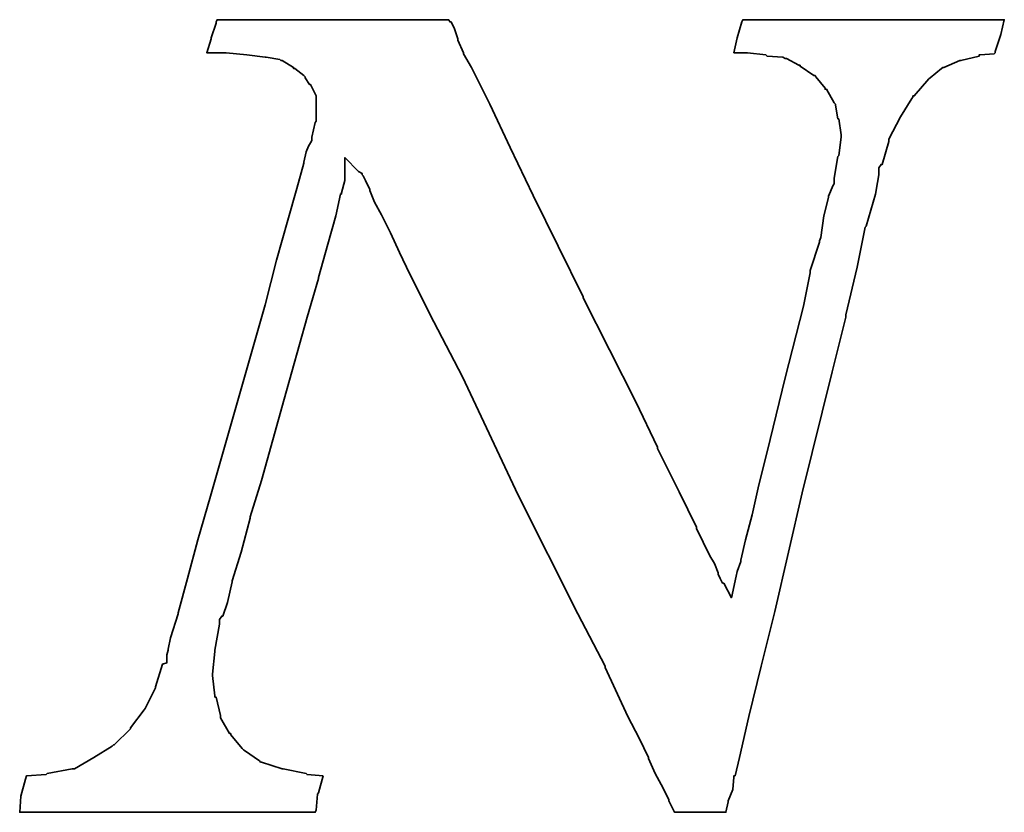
# Model space of a CAD drawing. Header units: millimetres. Extents: x -115 to 753, y -125 to 121.
# Tile 43 of 96: x 267.83 to 272.04, y 5.34 to 8.73. Entities that reach past the tile are written whole.
import ezdxf

# ---------------------------------------------------------------- set-up
doc = ezdxf.new("R2010")
doc.units = ezdxf.units.MM
doc.layers.add('DIM', color=4, linetype='Continuous')
doc.layers.add('layer 1', color=7, linetype='Continuous')

# ---------------------------------------------------------------- blocks, each defined once
blk = doc.blocks.new('TBI MOTION logo(完整正式版)')
at = {"layer": 'layer 1', "color": 22, "lineweight": 35}
blk.add_open_spline([(58.92625, -7.91875), (58.92625, -7.91875), (58.58625, -7.89375), (58.58625, -7.89375), (58.58625, -7.89375), (58.58625, -7.89375), (58.56625, -7.87125), (58.56625, -7.87125), (58.56625, -7.87125), (58.56625, -7.87125), (58.08375, -7.77375), (58.08375, -7.77375), (58.08375, -7.77375), (58.08375, -7.77375), (58.06125, -7.77375), (58.06125, -7.77375), (58.06125, -7.77375), (58.06125, -7.77375), (57.62625, -7.63125), (57.62625, -7.63125), (57.62625, -7.63125), (57.62625, -7.63125), (57.60625, -7.63125), (57.60625, -7.63125), (57.60625, -7.63125), (57.60625, -7.63125), (57.58125, -7.60625), (57.58125, -7.60625), (57.58125, -7.60625), (57.58125, -7.60625), (57.26625, -7.38875), (57.26625, -7.38875), (57.26625, -7.38875), (57.26625, -7.38875), (57.24625, -7.36875), (57.24625, -7.36875), (57.24625, -7.36875), (57.24625, -7.36875), (57.22125, -7.34375), (57.22125, -7.34375), (57.22125, -7.34375), (57.22125, -7.34375), (56.98125, -7.05375), (56.98125, -7.05375), (56.98125, -7.05375), (56.98125, -7.05375), (56.98125, -7.02875), (56.98125, -7.02875), (56.98125, -7.02875), (56.98125, -7.02875), (56.95625, -7.02875), (56.95625, -7.02875), (56.95625, -7.02875), (56.95625, -7.02875), (56.76625, -6.69625), (56.76625, -6.69625), (56.76625, -6.69625), (56.76625, -6.69625), (56.76625, -6.67125), (56.76625, -6.67125), (56.76625, -6.67125), (56.76625, -6.67125), (56.76625, -6.64875), (56.76625, -6.64875), (56.76625, -6.64875), (56.76625, -6.64875), (56.67125, -6.26375), (56.67125, -6.26375), (56.67125, -6.26375), (56.67125, -6.26375), (56.64625, -6.26375), (56.64625, -6.26375), (56.64625, -6.26375), (56.64625, -6.26375), (56.64625, -6.23875), (56.64625, -6.23875), (56.64625, -6.23875), (56.64625, -6.23875), (56.59625, -5.80875), (56.59625, -5.80875), (56.59625, -5.80875), (56.59625, -5.80875), (56.59625, -5.78375), (56.59625, -5.78375), (56.59625, -5.78375), (56.59625, -5.78375), (56.64625, -5.30375), (56.64625, -5.30375), (56.64625, -5.30375), (56.64625, -5.30375), (56.64625, -5.27875), (56.64625, -5.27875), (56.64625, -5.27875), (56.64625, -5.27875), (56.74125, -4.72875), (56.74125, -4.72875), (56.74125, -4.72875), (56.74125, -4.72875), (56.74125, -4.67875), (56.74125, -4.67875), (56.74125, -4.67875), (56.74125, -4.67875), (56.74125, -4.63375), (56.74125, -4.63375), (56.74125, -4.63375), (56.74125, -4.63375), (56.79125, -4.55875), (56.79125, -4.55875), (56.79125, -4.55875), (56.79125, -4.55875), (56.81125, -4.55875), (56.81125, -4.55875), (56.81125, -4.55875), (56.81125, -4.55875), (56.91125, -4.27375), (56.91125, -4.27375), (56.91125, -4.27375), (56.91125, -4.27375), (57.00625, -3.83874), (57.00625, -3.83874), (57.00625, -3.83874), (57.00625, -3.83874), (57.00625, -3.81374), (57.00625, -3.81374), (57.00625, -3.81374), (57.00625, -3.81374), (57.19875, -3.21374), (57.19875, -3.21374), (57.19875, -3.21374), (57.19875, -3.21374), (57.38625, -2.49625), (57.38625, -2.49625), (57.38625, -2.49625), (57.38625, -2.49625), (57.38625, -2.47374), (57.38625, -2.47374), (57.38625, -2.47374), (57.38625, -2.47374), (57.62625, -1.70375), (57.62625, -1.70375), (57.62625, -1.70375), (57.62625, -1.70375), (58.10625, 0.00125), (58.10625, 0.00125), (58.10625, 0.00125), (58.10625, 0.00125), (58.58625, 1.72625), (58.58625, 1.72625), (58.58625, 1.72625), (58.58625, 1.72625), (58.82625, 2.54125), (58.82625, 2.54125), (58.82625, 2.54125), (58.82625, 2.54125), (58.82625, 2.56374), (58.82625, 2.56374), (58.82625, 2.56374), (58.82625, 2.56374), (59.02125, 3.26125), (59.02125, 3.26125), (59.02125, 3.26125), (59.02125, 3.26125), (59.18625, 3.86125), (59.18625, 3.86125), (59.18625, 3.86125), (59.18625, 3.86125), (59.28625, 4.31875), (59.28625, 4.31875), (59.28625, 4.31875), (59.28625, 4.31875), (59.30625, 4.31875), (59.30625, 4.31875), (59.30625, 4.31875), (59.30625, 4.31875), (59.30625, 4.34125), (59.30625, 4.34125), (59.30625, 4.34125), (59.30625, 4.34125), (59.38125, 4.60625), (59.38125, 4.60625), (59.38125, 4.60625), (59.38125, 4.60625), (59.38125, 4.65125), (59.38125, 4.65125), (59.38125, 4.65125), (59.38125, 4.65125), (59.38125, 5.08625), (59.38125, 5.08625), (59.38125, 5.08625), (59.38125, 5.08625), (59.66625, 4.79624), (59.66625, 4.79624), (59.66625, 4.79624), (59.66625, 4.79624), (59.74125, 4.75124), (59.74125, 4.75124), (59.74125, 4.75124), (59.74125, 4.75124), (59.74125, 4.72624), (59.74125, 4.72624), (59.74125, 4.72624), (59.74125, 4.72624), (59.76125, 4.70124), (59.76125, 4.70124), (59.76125, 4.70124), (59.76125, 4.70124), (59.81125, 4.60625), (59.81125, 4.60625), (59.81125, 4.60625), (59.81125, 4.60625), (59.90625, 4.41125), (59.90625, 4.41125), (59.90625, 4.41125), (59.90625, 4.41125), (59.90625, 4.39125), (59.90625, 4.39125), (59.90625, 4.39125), (59.90625, 4.39125), (60.00375, 4.15124), (60.00375, 4.15124), (60.00375, 4.15124), (60.00375, 4.15124), (60.14625, 3.88374), (60.14625, 3.88374), (60.14625, 3.88374), (60.14625, 3.88374), (60.34125, 3.50124), (60.34125, 3.50124), (60.34125, 3.50124), (60.34125, 3.50124), (60.53125, 3.09125), (60.53125, 3.09125), (60.53125, 3.09125), (60.53125, 3.09125), (60.74625, 2.63625), (60.74625, 2.63625), (60.74625, 2.63625), (60.74625, 2.63625), (61.25125, 1.63124), (61.25125, 1.63124), (61.25125, 1.63124), (61.25125, 1.63124), (61.85125, 0.47625), (61.85125, 0.47625), (61.85125, 0.47625), (61.85125, 0.47625), (63.02625, -2.01874), (63.02625, -2.01874), (63.02625, -2.01874), (63.02625, -2.01874), (64.27625, -4.51374), (64.27625, -4.51374), (64.27625, -4.51374), (64.27625, -4.51374), (64.85125, -5.61375), (64.85125, -5.61375), (64.85125, -5.61375), (64.85125, -5.61375), (64.85125, -5.64125), (64.85125, -5.64125), (64.85125, -5.64125), (64.85125, -5.64125), (65.32875, -6.67125), (65.32875, -6.67125), (65.32875, -6.67125), (65.32875, -6.67125), (65.57125, -7.12875), (65.57125, -7.12875), (65.57125, -7.12875), (65.57125, -7.12875), (65.76125, -7.53625), (65.76125, -7.53625), (65.76125, -7.53625), (65.76125, -7.53625), (65.76125, -7.55625), (65.76125, -7.55625), (65.76125, -7.55625), (65.76125, -7.55625), (65.90375, -7.87125), (65.90375, -7.87125), (65.90375, -7.87125), (65.90375, -7.87125), (66.07125, -8.18125), (66.07125, -8.18125), (66.07125, -8.18125), (66.07125, -8.18125), (66.19125, -8.42375), (66.19125, -8.42375), (66.19125, -8.42375), (66.19125, -8.42375), (66.19125, -8.44375), (66.19125, -8.44375), (66.19125, -8.44375), (66.19125, -8.44375), (66.29125, -8.63875), (66.29125, -8.63875), (66.29125, -8.63875), (66.29125, -8.63875), (66.31125, -8.68625), (66.31125, -8.68625), (66.31125, -8.68625), (66.31125, -8.68625), (66.38375, -8.68625), (66.38375, -8.68625), (66.38375, -8.68625), (66.38375, -8.68625), (66.84125, -8.68625), (66.84125, -8.68625), (66.84125, -8.68625), (66.84125, -8.68625), (67.29625, -8.68625), (67.29625, -8.68625), (67.29625, -8.68625), (67.29625, -8.68625), (67.36625, -8.68625), (67.36625, -8.68625), (67.36625, -8.68625), (67.36625, -8.68625), (67.39125, -8.68625), (67.39125, -8.68625), (67.39125, -8.68625), (67.39125, -8.68625), (67.44125, -8.46875), (67.44125, -8.46875), (67.44125, -8.46875), (67.44125, -8.46875), (67.44125, -8.44375), (67.44125, -8.44375), (67.44125, -8.44375), (67.44125, -8.44375), (67.53625, -8.20375), (67.53625, -8.20375), (67.53625, -8.20375), (67.53625, -8.20375), (67.56125, -7.94375), (67.56125, -7.94375), (67.56125, -7.94375), (67.56125, -7.94375), (67.56125, -7.91875), (67.56125, -7.91875), (67.56125, -7.91875), (67.56125, -7.91875), (67.58625, -7.91875), (67.58625, -7.91875), (67.58625, -7.91875), (67.58625, -7.91875), (67.68125, -7.53625), (67.68125, -7.53625), (67.68125, -7.53625), (67.68125, -7.53625), (67.87375, -6.67125), (67.87375, -6.67125), (67.87375, -6.67125), (67.87375, -6.67125), (68.13625, -5.61375), (68.13625, -5.61375), (68.13625, -5.61375), (68.13625, -5.61375), (68.42375, -4.46374), (68.42375, -4.46374), (68.42375, -4.46374), (68.42375, -4.46374), (68.99875, -1.96874), (68.99875, -1.96874), (68.99875, -1.96874), (68.99875, -1.96874), (69.62625, 0.57625), (69.62625, 0.57625), (69.62625, 0.57625), (69.62625, 0.57625), (69.91125, 1.72625), (69.91125, 1.72625), (69.91125, 1.72625), (69.91125, 1.72625), (69.91125, 1.77625), (69.91125, 1.77625), (69.91125, 1.77625), (69.91125, 1.77625), (70.15125, 2.78124), (70.15125, 2.78124), (70.15125, 2.78124), (70.15125, 2.78124), (70.32125, 3.62125), (70.32125, 3.62125), (70.32125, 3.62125), (70.32125, 3.62125), (70.34125, 3.64625), (70.34125, 3.64625), (70.34125, 3.64625), (70.34125, 3.64625), (70.44125, 3.98125), (70.44125, 3.98125), (70.44125, 3.98125), (70.44125, 3.98125), (70.53625, 4.31875), (70.53625, 4.31875), (70.53625, 4.31875), (70.53625, 4.31875), (70.58125, 4.55875), (70.58125, 4.55875), (70.58125, 4.55875), (70.58125, 4.55875), (70.60625, 4.72624), (70.60625, 4.72624), (70.60625, 4.72624), (70.60625, 4.72624), (70.60625, 4.79624), (70.60625, 4.79624), (70.60625, 4.79624), (70.60625, 4.79624), (70.60625, 4.87125), (70.60625, 4.87125), (70.60625, 4.87125), (70.60625, 4.87125), (70.65625, 4.94125), (70.65625, 4.94125), (70.65625, 4.94125), (70.65625, 4.94125), (70.68125, 4.94125), (70.68125, 4.94125), (70.68125, 4.94125), (70.68125, 4.94125), (70.82125, 5.42125), (70.82125, 5.42125), (70.82125, 5.42125), (70.82125, 5.42125), (70.82125, 5.44625), (70.82125, 5.44625), (70.82125, 5.44625), (70.82125, 5.44625), (70.82125, 5.47125), (70.82125, 5.47125), (70.82125, 5.47125), (70.82125, 5.47125), (71.06125, 5.94625), (71.06125, 5.94625), (71.06125, 5.94625), (71.06125, 5.94625), (71.30125, 6.33124), (71.30125, 6.33124), (71.30125, 6.33124), (71.30125, 6.33124), (71.32625, 6.35625), (71.32625, 6.35625), (71.32625, 6.35625), (71.32625, 6.35625), (71.32625, 6.38124), (71.32625, 6.38124), (71.32625, 6.38124), (71.32625, 6.38124), (71.35125, 6.38124), (71.35125, 6.38124), (71.35125, 6.38124), (71.35125, 6.38124), (71.66125, 6.74125), (71.66125, 6.74125), (71.66125, 6.74125), (71.66125, 6.74125), (71.68625, 6.76625), (71.68625, 6.76625), (71.68625, 6.76625), (71.68625, 6.76625), (71.92625, 6.95624), (71.92625, 6.95624), (71.92625, 6.95624), (71.92625, 6.95624), (71.95125, 6.98125), (71.95125, 6.98125), (71.95125, 6.98125), (71.95125, 6.98125), (71.97625, 6.98125), (71.97625, 6.98125), (71.97625, 6.98125), (71.97625, 6.98125), (72.31125, 7.12624), (72.31125, 7.12624), (72.31125, 7.12624), (72.31125, 7.12624), (72.33375, 7.12624), (72.33375, 7.12624), (72.33375, 7.12624), (72.33375, 7.12624), (72.71625, 7.21875), (72.71625, 7.21875), (72.71625, 7.21875), (72.71625, 7.21875), (72.71625, 7.24624), (72.71625, 7.24624), (72.71625, 7.24624), (72.71625, 7.24624), (72.74125, 7.24624), (72.74125, 7.24624), (72.74125, 7.24624), (72.74125, 7.24624), (73.03124, 7.26624), (73.03124, 7.26624), (73.03124, 7.26624), (73.03124, 7.26624), (73.05375, 7.29125), (73.05375, 7.29125), (73.05375, 7.29125), (73.05375, 7.29125), (73.05375, 7.31625), (73.05375, 7.31625), (73.05375, 7.31625), (73.05375, 7.31625), (73.17625, 7.67625), (73.17625, 7.67625), (73.17625, 7.67625), (73.17625, 7.67625), (73.24625, 7.98625), (73.24625, 7.98625), (73.24625, 7.98625), (73.24625, 7.98625), (73.19625, 7.98625), (73.19625, 7.98625), (73.19625, 7.98625), (73.19625, 7.98625), (72.93625, 7.98625), (72.93625, 7.98625), (72.93625, 7.98625), (72.93625, 7.98625), (72.55125, 7.98625), (72.55125, 7.98625), (72.55125, 7.98625), (72.55125, 7.98625), (72.09625, 7.98625), (72.09625, 7.98625), (72.09625, 7.98625), (72.09625, 7.98625), (71.64125, 7.98625), (71.64125, 7.98625), (71.64125, 7.98625), (71.64125, 7.98625), (70.53625, 7.98625), (70.53625, 7.98625), (70.53625, 7.98625), (70.53625, 7.98625), (69.47875, 7.98625), (69.47875, 7.98625), (69.47875, 7.98625), (69.47875, 7.98625), (68.95125, 7.98625), (68.95125, 7.98625), (68.95125, 7.98625), (68.95125, 7.98625), (68.52125, 7.98625), (68.52125, 7.98625), (68.52125, 7.98625), (68.52125, 7.98625), (68.13625, 7.98625), (68.13625, 7.98625), (68.13625, 7.98625), (68.13625, 7.98625), (67.87375, 7.98625), (67.87375, 7.98625), (67.87375, 7.98625), (67.87375, 7.98625), (67.75125, 7.98625), (67.75125, 7.98625), (67.75125, 7.98625), (67.75125, 7.98625), (67.72625, 7.94125), (67.72625, 7.94125), (67.72625, 7.94125), (67.72625, 7.94125), (67.63125, 7.60625), (67.63125, 7.60625), (67.63125, 7.60625), (67.63125, 7.60625), (67.56125, 7.29125), (67.56125, 7.29125), (67.56125, 7.29125), (67.56125, 7.29125), (67.72625, 7.29125), (67.72625, 7.29125), (67.72625, 7.29125), (67.72625, 7.29125), (67.82625, 7.29125), (67.82625, 7.29125), (67.82625, 7.29125), (67.82625, 7.29125), (67.84625, 7.29125), (67.84625, 7.29125), (67.84625, 7.29125), (67.84625, 7.29125), (68.23125, 7.24624), (68.23125, 7.24624), (68.23125, 7.24624), (68.23125, 7.24624), (68.25875, 7.21875), (68.25875, 7.21875), (68.25875, 7.21875), (68.25875, 7.21875), (68.59125, 7.19624), (68.59125, 7.19624), (68.59125, 7.19624), (68.59125, 7.19624), (68.64125, 7.17125), (68.64125, 7.17125), (68.64125, 7.17125), (68.64125, 7.17125), (68.66625, 7.17125), (68.66625, 7.17125), (68.66625, 7.17125), (68.66625, 7.17125), (68.92625, 7.02624), (68.92625, 7.02624), (68.92625, 7.02624), (68.92625, 7.02624), (68.95125, 7.02624), (68.95125, 7.02624), (68.95125, 7.02624), (68.95125, 7.02624), (68.95125, 7.00624), (68.95125, 7.00624), (68.95125, 7.00624), (68.95125, 7.00624), (69.23875, 6.81125), (69.23875, 6.81125), (69.23875, 6.81125), (69.23875, 6.81125), (69.26625, 6.81125), (69.26625, 6.81125), (69.26625, 6.81125), (69.26625, 6.81125), (69.28625, 6.78625), (69.28625, 6.78625), (69.28625, 6.78625), (69.28625, 6.78625), (69.47875, 6.54875), (69.47875, 6.54875), (69.47875, 6.54875), (69.47875, 6.54875), (69.47875, 6.52375), (69.47875, 6.52375), (69.47875, 6.52375), (69.47875, 6.52375), (69.50625, 6.52375), (69.50625, 6.52375), (69.50625, 6.52375), (69.50625, 6.52375), (69.67125, 6.23625), (69.67125, 6.23625), (69.67125, 6.23625), (69.67125, 6.23625), (69.69375, 6.21125), (69.69375, 6.21125), (69.69375, 6.21125), (69.69375, 6.21125), (69.69375, 6.18625), (69.69375, 6.18625), (69.69375, 6.18625), (69.69375, 6.18625), (69.74625, 5.89875), (69.74625, 5.89875), (69.74625, 5.89875), (69.74625, 5.89875), (69.76625, 5.89875), (69.76625, 5.89875), (69.76625, 5.89875), (69.76625, 5.89875), (69.81375, 5.56625), (69.81375, 5.56625), (69.81375, 5.56625), (69.81375, 5.56625), (69.81375, 5.54125), (69.81375, 5.54125), (69.81375, 5.54125), (69.81375, 5.54125), (69.81375, 5.51625), (69.81375, 5.51625), (69.81375, 5.51625), (69.81375, 5.51625), (69.76625, 5.13125), (69.76625, 5.13125), (69.76625, 5.13125), (69.76625, 5.13125), (69.74625, 5.10874), (69.74625, 5.10874), (69.74625, 5.10874), (69.74625, 5.10874), (69.67125, 4.65125), (69.67125, 4.65125), (69.67125, 4.65125), (69.67125, 4.65125), (69.67125, 4.55875), (69.67125, 4.55875), (69.67125, 4.55875), (69.67125, 4.55875), (69.67125, 4.53125), (69.67125, 4.53125), (69.67125, 4.53125), (69.67125, 4.53125), (69.64625, 4.50874), (69.64625, 4.50874), (69.64625, 4.50874), (69.64625, 4.50874), (69.55125, 4.27125), (69.55125, 4.27125), (69.55125, 4.27125), (69.55125, 4.27125), (69.55125, 4.24625), (69.55125, 4.24625), (69.55125, 4.24625), (69.55125, 4.24625), (69.45375, 3.86125), (69.45375, 3.86125), (69.45375, 3.86125), (69.45375, 3.86125), (69.38625, 3.40624), (69.38625, 3.40624), (69.38625, 3.40624), (69.38625, 3.40624), (69.35875, 3.33125), (69.35875, 3.33125), (69.35875, 3.33125), (69.35875, 3.33125), (69.35875, 3.30875), (69.35875, 3.30875), (69.35875, 3.30875), (69.35875, 3.30875), (69.16625, 2.71125), (69.16625, 2.71125), (69.16625, 2.71125), (69.16625, 2.71125), (69.16625, 2.66375), (69.16625, 2.66375), (69.16625, 2.66375), (69.16625, 2.66375), (69.02625, 1.96374), (69.02625, 1.96374), (69.02625, 1.96374), (69.02625, 1.96374), (68.64125, 0.45624), (68.64125, 0.45624), (68.64125, 0.45624), (68.64125, 0.45624), (68.25875, -1.10625), (68.25875, -1.10625), (68.25875, -1.10625), (68.25875, -1.10625), (68.08625, -1.80125), (68.08625, -1.80125), (68.08625, -1.80125), (68.08625, -1.80125), (67.94625, -2.42625), (67.94625, -2.42625), (67.94625, -2.42625), (67.94625, -2.42625), (67.80125, -2.95375), (67.80125, -2.95375), (67.80125, -2.95375), (67.80125, -2.95375), (67.70625, -3.38375), (67.70625, -3.38375), (67.70625, -3.38375), (67.70625, -3.38375), (67.70625, -3.40875), (67.70625, -3.40875), (67.70625, -3.40875), (67.70625, -3.40875), (67.63125, -3.62375), (67.63125, -3.62375), (67.63125, -3.62375), (67.63125, -3.62375), (67.60625, -3.72125), (67.60625, -3.72125), (67.60625, -3.72125), (67.60625, -3.72125), (67.51125, -4.17375), (67.51125, -4.17375), (67.51125, -4.17375), (67.51125, -4.17375), (67.34625, -3.86374), (67.34625, -3.86374), (67.34625, -3.86374), (67.34625, -3.86374), (67.32125, -3.86374), (67.32125, -3.86374), (67.32125, -3.86374), (67.32125, -3.86374), (67.27125, -3.76874), (67.27125, -3.76874), (67.27125, -3.76874), (67.27125, -3.76874), (67.22625, -3.67374), (67.22625, -3.67374), (67.22625, -3.67374), (67.22625, -3.67374), (67.22625, -3.64875), (67.22625, -3.64875), (67.22625, -3.64875), (67.22625, -3.64875), (67.15125, -3.45375), (67.15125, -3.45375), (67.15125, -3.45375), (67.15125, -3.45375), (67.05625, -3.28875), (67.05625, -3.28875), (67.05625, -3.28875), (67.05625, -3.28875), (66.91125, -3.00125), (66.91125, -3.00125), (66.91125, -3.00125), (66.91125, -3.00125), (66.77125, -2.71375), (66.77125, -2.71375), (66.77125, -2.71375), (66.77125, -2.71375), (66.77125, -2.68875), (66.77125, -2.68875), (66.77125, -2.68875), (66.77125, -2.68875), (66.41125, -1.94374), (66.41125, -1.94374), (66.41125, -1.94374), (66.41125, -1.94374), (65.95125, -1.03375), (65.95125, -1.03375), (65.95125, -1.03375), (65.95125, -1.03375), (65.95125, -1.00875), (65.95125, -1.00875), (65.95125, -1.00875), (65.95125, -1.00875), (65.49625, -0.04874), (65.49625, -0.04874), (65.49625, -0.04874), (65.49625, -0.04874), (64.39375, 2.13624), (64.39375, 2.13624), (64.39375, 2.13624), (64.39375, 2.13624), (64.39375, 2.15624), (64.39375, 2.15624), (64.39375, 2.15624), (64.39375, 2.15624), (63.33625, 4.29125), (63.33625, 4.29125), (63.33625, 4.29125), (63.33625, 4.29125), (62.85625, 5.30125), (62.85625, 5.30125), (62.85625, 5.30125), (62.85625, 5.30125), (62.42625, 6.21125), (62.42625, 6.21125), (62.42625, 6.21125), (62.42625, 6.21125), (62.04125, 6.98125), (62.04125, 6.98125), (62.04125, 6.98125), (62.04125, 6.98125), (61.87375, 7.26624), (61.87375, 7.26624), (61.87375, 7.26624), (61.87375, 7.26624), (61.87375, 7.29125), (61.87375, 7.29125), (61.87375, 7.29125), (61.87375, 7.29125), (61.75625, 7.55625), (61.75625, 7.55625), (61.75625, 7.55625), (61.75625, 7.55625), (61.75625, 7.58124), (61.75625, 7.58124), (61.75625, 7.58124), (61.75625, 7.58124), (61.68375, 7.79375), (61.68375, 7.79375), (61.68375, 7.79375), (61.68375, 7.79375), (61.61125, 7.94125), (61.61125, 7.94125), (61.61125, 7.94125), (61.61125, 7.94125), (61.58625, 7.94125), (61.58625, 7.94125), (61.58625, 7.94125), (61.58625, 7.94125), (61.56375, 7.98625), (61.56375, 7.98625), (61.56375, 7.98625), (61.56375, 7.98625), (61.41875, 7.98625), (61.41875, 7.98625), (61.41875, 7.98625), (61.41875, 7.98625), (61.18125, 7.98625), (61.18125, 7.98625), (61.18125, 7.98625), (61.18125, 7.98625), (60.84125, 7.98625), (60.84125, 7.98625), (60.84125, 7.98625), (60.84125, 7.98625), (60.02625, 7.98625), (60.02625, 7.98625), (60.02625, 7.98625), (60.02625, 7.98625), (59.11625, 7.98625), (59.11625, 7.98625), (59.11625, 7.98625), (59.11625, 7.98625), (58.15625, 7.98625), (58.15625, 7.98625), (58.15625, 7.98625), (58.15625, 7.98625), (57.34125, 7.98625), (57.34125, 7.98625), (57.34125, 7.98625), (57.34125, 7.98625), (57.00625, 7.98625), (57.00625, 7.98625), (57.00625, 7.98625), (57.00625, 7.98625), (56.76625, 7.98625), (56.76625, 7.98625), (56.76625, 7.98625), (56.76625, 7.98625), (56.69125, 7.98625), (56.69125, 7.98625), (56.69125, 7.98625), (56.69125, 7.98625), (56.67125, 7.94125), (56.67125, 7.94125), (56.67125, 7.94125), (56.67125, 7.94125), (56.67125, 7.91625), (56.67125, 7.91625), (56.67125, 7.91625), (56.67125, 7.91625), (56.57125, 7.60625), (56.57125, 7.60625), (56.57125, 7.60625), (56.57125, 7.60625), (56.57125, 7.58124), (56.57125, 7.58124), (56.57125, 7.58124), (56.57125, 7.58124), (56.47625, 7.29125), (56.47625, 7.29125), (56.47625, 7.29125), (56.47625, 7.29125), (56.57125, 7.29125), (56.57125, 7.29125), (56.57125, 7.29125), (56.57125, 7.29125), (56.76625, 7.29125), (56.76625, 7.29125), (56.76625, 7.29125), (56.76625, 7.29125), (56.86125, 7.29125), (56.86125, 7.29125), (56.86125, 7.29125), (56.86125, 7.29125), (56.88625, 7.29125), (56.88625, 7.29125), (56.88625, 7.29125), (56.88625, 7.29125), (57.31625, 7.24624), (57.31625, 7.24624), (57.31625, 7.24624), (57.31625, 7.24624), (57.70125, 7.19624), (57.70125, 7.19624), (57.70125, 7.19624), (57.70125, 7.19624), (57.72625, 7.19624), (57.72625, 7.19624), (57.72625, 7.19624), (57.72625, 7.19624), (58.01125, 7.14624), (58.01125, 7.14624), (58.01125, 7.14624), (58.01125, 7.14624), (58.03625, 7.12624), (58.03625, 7.12624), (58.03625, 7.12624), (58.03625, 7.12624), (58.06125, 7.12624), (58.06125, 7.12624), (58.06125, 7.12624), (58.06125, 7.12624), (58.30125, 6.98125), (58.30125, 6.98125), (58.30125, 6.98125), (58.30125, 6.98125), (58.30125, 6.95624), (58.30125, 6.95624), (58.30125, 6.95624), (58.30125, 6.95624), (58.32375, 6.95624), (58.32375, 6.95624), (58.32375, 6.95624), (58.32375, 6.95624), (58.51625, 6.81125), (58.51625, 6.81125), (58.51625, 6.81125), (58.51625, 6.81125), (58.54125, 6.78625), (58.54125, 6.78625), (58.54125, 6.78625), (58.54125, 6.78625), (58.54125, 6.76625), (58.54125, 6.76625), (58.54125, 6.76625), (58.54125, 6.76625), (58.63625, 6.62124), (58.63625, 6.62124), (58.63625, 6.62124), (58.63625, 6.62124), (58.65875, 6.62124), (58.65875, 6.62124), (58.65875, 6.62124), (58.65875, 6.62124), (58.75625, 6.42625), (58.75625, 6.42625), (58.75625, 6.42625), (58.75625, 6.42625), (58.77875, 6.38124), (58.77875, 6.38124), (58.77875, 6.38124), (58.77875, 6.38124), (58.77875, 6.33124), (58.77875, 6.33124), (58.77875, 6.33124), (58.77875, 6.33124), (58.77875, 6.09125), (58.77875, 6.09125), (58.77875, 6.09125), (58.77875, 6.09125), (58.77875, 5.85125), (58.77875, 5.85125), (58.77875, 5.85125), (58.77875, 5.85125), (58.75625, 5.82625), (58.75625, 5.82625), (58.75625, 5.82625), (58.75625, 5.82625), (58.68625, 5.51625), (58.68625, 5.51625), (58.68625, 5.51625), (58.68625, 5.51625), (58.68625, 5.47125), (58.68625, 5.47125), (58.68625, 5.47125), (58.68625, 5.47125), (58.68625, 5.44625), (58.68625, 5.44625), (58.68625, 5.44625), (58.68625, 5.44625), (58.65875, 5.39625), (58.65875, 5.39625), (58.65875, 5.39625), (58.65875, 5.39625), (58.61125, 5.32624), (58.61125, 5.32624), (58.61125, 5.32624), (58.61125, 5.32624), (58.56625, 5.20375), (58.56625, 5.20375), (58.56625, 5.20375), (58.56625, 5.20375), (58.51625, 4.99125), (58.51625, 4.99125), (58.51625, 4.99125), (58.51625, 4.99125), (58.51625, 4.96625), (58.51625, 4.96625), (58.51625, 4.96625), (58.51625, 4.96625), (58.37125, 4.43625), (58.37125, 4.43625), (58.37125, 4.43625), (58.37125, 4.43625), (58.18125, 3.76625), (58.18125, 3.76625), (58.18125, 3.76625), (58.18125, 3.76625), (57.94125, 2.92624), (57.94125, 2.92624), (57.94125, 2.92624), (57.94125, 2.92624), (57.70125, 1.98874), (57.70125, 1.98874), (57.70125, 1.98874), (57.70125, 1.98874), (57.12625, -0.02374), (57.12625, -0.02374), (57.12625, -0.02374), (57.12625, -0.02374), (56.55125, -2.03875), (56.55125, -2.03875), (56.55125, -2.03875), (56.55125, -2.03875), (56.28625, -2.95375), (56.28625, -2.95375), (56.28625, -2.95375), (56.28625, -2.95375), (56.07125, -3.76874), (56.07125, -3.76874), (56.07125, -3.76874), (56.07125, -3.76874), (55.87625, -4.48874), (55.87625, -4.48874), (55.87625, -4.48874), (55.87625, -4.48874), (55.87625, -4.51374), (55.87625, -4.51374), (55.87625, -4.51374), (55.87625, -4.51374), (55.71125, -5.01625), (55.71125, -5.01625), (55.71125, -5.01625), (55.71125, -5.01625), (55.66125, -5.25375), (55.66125, -5.25375), (55.66125, -5.25375), (55.66125, -5.25375), (55.66125, -5.27875), (55.66125, -5.27875), (55.66125, -5.27875), (55.66125, -5.27875), (55.63625, -5.37375), (55.63625, -5.37375), (55.63625, -5.37375), (55.63625, -5.37375), (55.63625, -5.42375), (55.63625, -5.42375), (55.63625, -5.42375), (55.63625, -5.42375), (55.63625, -5.54125), (55.63625, -5.54125), (55.63625, -5.54125), (55.63625, -5.54125), (55.54125, -5.56875), (55.54125, -5.56875), (55.54125, -5.56875), (55.54125, -5.56875), (55.39625, -6.04875), (55.39625, -6.04875), (55.39625, -6.04875), (55.39625, -6.04875), (55.39625, -6.06875), (55.39625, -6.06875), (55.39625, -6.06875), (55.39625, -6.06875), (55.18125, -6.50375), (55.18125, -6.50375), (55.18125, -6.50375), (55.18125, -6.50375), (55.15625, -6.52875), (55.15625, -6.52875), (55.15625, -6.52875), (55.15625, -6.52875), (54.86875, -6.91125), (54.86875, -6.91125), (54.86875, -6.91125), (54.86875, -6.91125), (54.86875, -6.93375), (54.86875, -6.93375), (54.86875, -6.93375), (54.86875, -6.93375), (54.53125, -7.26875), (54.53125, -7.26875), (54.53125, -7.26875), (54.53125, -7.26875), (54.51125, -7.26875), (54.51125, -7.26875), (54.51125, -7.26875), (54.51125, -7.26875), (54.48625, -7.29625), (54.48625, -7.29625), (54.48625, -7.29625), (54.48625, -7.29625), (54.10375, -7.53625), (54.10375, -7.53625), (54.10375, -7.53625), (54.10375, -7.53625), (53.69625, -7.77375), (53.69625, -7.77375), (53.69625, -7.77375), (53.69625, -7.77375), (53.67125, -7.77375), (53.67125, -7.77375), (53.67125, -7.77375), (53.67125, -7.77375), (53.64625, -7.77375), (53.64625, -7.77375), (53.64625, -7.77375), (53.64625, -7.77375), (53.11625, -7.87125), (53.11625, -7.87125), (53.11625, -7.87125), (53.11625, -7.87125), (53.09625, -7.89375), (53.09625, -7.89375), (53.09625, -7.89375), (53.09625, -7.89375), (52.68625, -7.91875), (52.68625, -7.91875), (52.68625, -7.91875), (52.68625, -7.91875), (52.66125, -7.99125), (52.66125, -7.99125), (52.66125, -7.99125), (52.66125, -7.99125), (52.56625, -8.34875), (52.56625, -8.34875), (52.56625, -8.34875), (52.56625, -8.34875), (52.54125, -8.68625), (52.54125, -8.68625), (52.54125, -8.68625), (52.54125, -8.68625), (52.58875, -8.68625), (52.58875, -8.68625), (52.58875, -8.68625), (52.58875, -8.68625), (52.87625, -8.68625), (52.87625, -8.68625), (52.87625, -8.68625), (52.87625, -8.68625), (53.33625, -8.68625), (53.33625, -8.68625), (53.33625, -8.68625), (53.33625, -8.68625), (53.79125, -8.68625), (53.79125, -8.68625), (53.79125, -8.68625), (53.79125, -8.68625), (54.36625, -8.68625), (54.36625, -8.68625), (54.36625, -8.68625), (54.36625, -8.68625), (55.59125, -8.68625), (55.59125, -8.68625), (55.59125, -8.68625), (55.59125, -8.68625), (56.76625, -8.68625), (56.76625, -8.68625), (56.76625, -8.68625), (56.76625, -8.68625), (57.34125, -8.68625), (57.34125, -8.68625), (57.34125, -8.68625), (57.34125, -8.68625), (57.82125, -8.68625), (57.82125, -8.68625), (57.82125, -8.68625), (57.82125, -8.68625), (58.25125, -8.68625), (58.25125, -8.68625), (58.25125, -8.68625), (58.25125, -8.68625), (58.58625, -8.68625), (58.58625, -8.68625), (58.58625, -8.68625), (58.58625, -8.68625), (58.75625, -8.68625), (58.75625, -8.68625), (58.75625, -8.68625), (58.75625, -8.68625), (58.77875, -8.63875), (58.77875, -8.63875), (58.77875, -8.63875), (58.77875, -8.63875), (58.80625, -8.30375), (58.80625, -8.30375), (58.80625, -8.30375), (58.80625, -8.30375), (58.82625, -8.27875), (58.82625, -8.27875), (58.82625, -8.27875), (58.82625, -8.27875), (58.92625, -7.91875), (58.92625, -7.91875)], degree=3, knots=[0, 0, 0, 0, 0.003125, 0.003125, 0.003125, 0.003125, 0.00625, 0.00625, 0.00625, 0.00625, 0.009375, 0.009375, 0.009375, 0.009375, 0.0125, 0.0125, 0.0125, 0.0125, 0.015625, 0.015625, 0.015625, 0.015625, 0.01875, 0.01875, 0.01875, 0.01875, 0.021875, 0.021875, 0.021875, 0.021875, 0.025, 0.025, 0.025, 0.025, 0.028125, 0.028125, 0.028125, 0.028125, 0.03125, 0.03125, 0.03125, 0.03125, 0.034375, 0.034375, 0.034375, 0.034375, 0.0375, 0.0375, 0.0375, 0.0375, 0.040625, 0.040625, 0.040625, 0.040625, 0.04375, 0.04375, 0.04375, 0.04375, 0.046875, 0.046875, 0.046875, 0.046875, 0.05, 0.05, 0.05, 0.05, 0.053125, 0.053125, 0.053125, 0.053125, 0.05625, 0.05625, 0.05625, 0.05625, 0.059375, 0.059375, 0.059375, 0.059375, 0.0625, 0.0625, 0.0625, 0.0625, 0.065625, 0.065625, 0.065625, 0.065625, 0.06875, 0.06875, 0.06875, 0.06875, 0.071875, 0.071875, 0.071875, 0.071875, 0.075, 0.075, 0.075, 0.075, 0.078125, 0.078125, 0.078125, 0.078125, 0.08125, 0.08125, 0.08125, 0.08125, 0.084375, 0.084375, 0.084375, 0.084375, 0.0875, 0.0875, 0.0875, 0.0875, 0.090625, 0.090625, 0.090625, 0.090625, 0.09375, 0.09375, 0.09375, 0.09375, 0.096875, 0.096875, 0.096875, 0.096875, 0.1, 0.1, 0.1, 0.1, 0.103125, 0.103125, 0.103125, 0.103125, 0.10625, 0.10625, 0.10625, 0.10625, 0.109375, 0.109375, 0.109375, 0.109375, 0.1125, 0.1125, 0.1125, 0.1125, 0.115625, 0.115625, 0.115625, 0.115625, 0.11875, 0.11875, 0.11875, 0.11875, 0.121875, 0.121875, 0.121875, 0.121875, 0.125, 0.125, 0.125, 0.125, 0.128125, 0.128125, 0.128125, 0.128125, 0.13125, 0.13125, 0.13125, 0.13125, 0.134375, 0.134375, 0.134375, 0.134375, 0.1375, 0.1375, 0.1375, 0.1375, 0.140625, 0.140625, 0.140625, 0.140625, 0.14375, 0.14375, 0.14375, 0.14375, 0.146875, 0.146875, 0.146875, 0.146875, 0.15, 0.15, 0.15, 0.15, 0.153125, 0.153125, 0.153125, 0.153125, 0.15625, 0.15625, 0.15625, 0.15625, 0.159375, 0.159375, 0.159375, 0.159375, 0.1625, 0.1625, 0.1625, 0.1625, 0.165625, 0.165625, 0.165625, 0.165625, 0.16875, 0.16875, 0.16875, 0.16875, 0.171875, 0.171875, 0.171875, 0.171875, 0.175, 0.175, 0.175, 0.175, 0.178125, 0.178125, 0.178125, 0.178125, 0.18125, 0.18125, 0.18125, 0.18125, 0.184375, 0.184375, 0.184375, 0.184375, 0.1875, 0.1875, 0.1875, 0.1875, 0.190625, 0.190625, 0.190625, 0.190625, 0.19375, 0.19375, 0.19375, 0.19375, 0.196875, 0.196875, 0.196875, 0.196875, 0.2, 0.2, 0.2, 0.2, 0.203125, 0.203125, 0.203125, 0.203125, 0.20625, 0.20625, 0.20625, 0.20625, 0.209375, 0.209375, 0.209375, 0.209375, 0.2125, 0.2125, 0.2125, 0.2125, 0.215625, 0.215625, 0.215625, 0.215625, 0.21875, 0.21875, 0.21875, 0.21875, 0.221875, 0.221875, 0.221875, 0.221875, 0.225, 0.225, 0.225, 0.225, 0.228125, 0.228125, 0.228125, 0.228125, 0.23125, 0.23125, 0.23125, 0.23125, 0.234375, 0.234375, 0.234375, 0.234375, 0.2375, 0.2375, 0.2375, 0.2375, 0.240625, 0.240625, 0.240625, 0.240625, 0.24375, 0.24375, 0.24375, 0.24375, 0.246875, 0.246875, 0.246875, 0.246875, 0.25, 0.25, 0.25, 0.25, 0.253125, 0.253125, 0.253125, 0.253125, 0.25625, 0.25625, 0.25625, 0.25625, 0.259375, 0.259375, 0.259375, 0.259375, 0.2625, 0.2625, 0.2625, 0.2625, 0.265625, 0.265625, 0.265625, 0.265625, 0.26875, 0.26875, 0.26875, 0.26875, 0.271875, 0.271875, 0.271875, 0.271875, 0.275, 0.275, 0.275, 0.275, 0.278125, 0.278125, 0.278125, 0.278125, 0.28125, 0.28125, 0.28125, 0.28125, 0.284375, 0.284375, 0.284375, 0.284375, 0.2875, 0.2875, 0.2875, 0.2875, 0.290625, 0.290625, 0.290625, 0.290625, 0.29375, 0.29375, 0.29375, 0.29375, 0.296875, 0.296875, 0.296875, 0.296875, 0.3, 0.3, 0.3, 0.3, 0.303125, 0.303125, 0.303125, 0.303125, 0.30625, 0.30625, 0.30625, 0.30625, 0.309375, 0.309375, 0.309375, 0.309375, 0.3125, 0.3125, 0.3125, 0.3125, 0.315625, 0.315625, 0.315625, 0.315625, 0.31875, 0.31875, 0.31875, 0.31875, 0.321875, 0.321875, 0.321875, 0.321875, 0.325, 0.325, 0.325, 0.325, 0.328125, 0.328125, 0.328125, 0.328125, 0.33125, 0.33125, 0.33125, 0.33125, 0.334375, 0.334375, 0.334375, 0.334375, 0.3375, 0.3375, 0.3375, 0.3375, 0.340625, 0.340625, 0.340625, 0.340625, 0.34375, 0.34375, 0.34375, 0.34375, 0.346875, 0.346875, 0.346875, 0.346875, 0.35, 0.35, 0.35, 0.35, 0.353125, 0.353125, 0.353125, 0.353125, 0.35625, 0.35625, 0.35625, 0.35625, 0.359375, 0.359375, 0.359375, 0.359375, 0.3625, 0.3625, 0.3625, 0.3625, 0.365625, 0.365625, 0.365625, 0.365625, 0.36875, 0.36875, 0.36875, 0.36875, 0.371875, 0.371875, 0.371875, 0.371875, 0.375, 0.375, 0.375, 0.375, 0.378125, 0.378125, 0.378125, 0.378125, 0.38125, 0.38125, 0.38125, 0.38125, 0.384375, 0.384375, 0.384375, 0.384375, 0.3875, 0.3875, 0.3875, 0.3875, 0.390625, 0.390625, 0.390625, 0.390625, 0.39375, 0.39375, 0.39375, 0.39375, 0.396875, 0.396875, 0.396875, 0.396875, 0.4, 0.4, 0.4, 0.4, 0.403125, 0.403125, 0.403125, 0.403125, 0.40625, 0.40625, 0.40625, 0.40625, 0.409375, 0.409375, 0.409375, 0.409375, 0.4125, 0.4125, 0.4125, 0.4125, 0.415625, 0.415625, 0.415625, 0.415625, 0.41875, 0.41875, 0.41875, 0.41875, 0.421875, 0.421875, 0.421875, 0.421875, 0.425, 0.425, 0.425, 0.425, 0.428125, 0.428125, 0.428125, 0.428125, 0.43125, 0.43125, 0.43125, 0.43125, 0.434375, 0.434375, 0.434375, 0.434375, 0.4375, 0.4375, 0.4375, 0.4375, 0.440625, 0.440625, 0.440625, 0.440625, 0.44375, 0.44375, 0.44375, 0.44375, 0.446875, 0.446875, 0.446875, 0.446875, 0.45, 0.45, 0.45, 0.45, 0.453125, 0.453125, 0.453125, 0.453125, 0.45625, 0.45625, 0.45625, 0.45625, 0.459375, 0.459375, 0.459375, 0.459375, 0.4625, 0.4625, 0.4625, 0.4625, 0.465625, 0.465625, 0.465625, 0.465625, 0.46875, 0.46875, 0.46875, 0.46875, 0.471875, 0.471875, 0.471875, 0.471875, 0.475, 0.475, 0.475, 0.475, 0.478125, 0.478125, 0.478125, 0.478125, 0.48125, 0.48125, 0.48125, 0.48125, 0.484375, 0.484375, 0.484375, 0.484375, 0.4875, 0.4875, 0.4875, 0.4875, 0.490625, 0.490625, 0.490625, 0.490625, 0.49375, 0.49375, 0.49375, 0.49375, 0.496875, 0.496875, 0.496875, 0.496875, 0.5, 0.5, 0.5, 0.5, 0.503125, 0.503125, 0.503125, 0.503125, 0.50625, 0.50625, 0.50625, 0.50625, 0.509375, 0.509375, 0.509375, 0.509375, 0.5125, 0.5125, 0.5125, 0.5125, 0.515625, 0.515625, 0.515625, 0.515625, 0.51875, 0.51875, 0.51875, 0.51875, 0.521875, 0.521875, 0.521875, 0.521875, 0.525, 0.525, 0.525, 0.525, 0.528125, 0.528125, 0.528125, 0.528125, 0.53125, 0.53125, 0.53125, 0.53125, 0.534375, 0.534375, 0.534375, 0.534375, 0.5375, 0.5375, 0.5375, 0.5375, 0.540625, 0.540625, 0.540625, 0.540625, 0.54375, 0.54375, 0.54375, 0.54375, 0.546875, 0.546875, 0.546875, 0.546875, 0.55, 0.55, 0.55, 0.55, 0.553125, 0.553125, 0.553125, 0.553125, 0.55625, 0.55625, 0.55625, 0.55625, 0.559375, 0.559375, 0.559375, 0.559375, 0.5625, 0.5625, 0.5625, 0.5625, 0.565625, 0.565625, 0.565625, 0.565625, 0.56875, 0.56875, 0.56875, 0.56875, 0.571875, 0.571875, 0.571875, 0.571875, 0.575, 0.575, 0.575, 0.575, 0.578125, 0.578125, 0.578125, 0.578125, 0.58125, 0.58125, 0.58125, 0.58125, 0.584375, 0.584375, 0.584375, 0.584375, 0.5875, 0.5875, 0.5875, 0.5875, 0.590625, 0.590625, 0.590625, 0.590625, 0.59375, 0.59375, 0.59375, 0.59375, 0.596875, 0.596875, 0.596875, 0.596875, 0.6, 0.6, 0.6, 0.6, 0.603125, 0.603125, 0.603125, 0.603125, 0.60625, 0.60625, 0.60625, 0.60625, 0.609375, 0.609375, 0.609375, 0.609375, 0.6125, 0.6125, 0.6125, 0.6125, 0.615625, 0.615625, 0.615625, 0.615625, 0.61875, 0.61875, 0.61875, 0.61875, 0.621875, 0.621875, 0.621875, 0.621875, 0.625, 0.625, 0.625, 0.625, 0.628125, 0.628125, 0.628125, 0.628125, 0.63125, 0.63125, 0.63125, 0.63125, 0.634375, 0.634375, 0.634375, 0.634375, 0.6375, 0.6375, 0.6375, 0.6375, 0.640625, 0.640625, 0.640625, 0.640625, 0.64375, 0.64375, 0.64375, 0.64375, 0.646875, 0.646875, 0.646875, 0.646875, 0.65, 0.65, 0.65, 0.65, 0.653125, 0.653125, 0.653125, 0.653125, 0.65625, 0.65625, 0.65625, 0.65625, 0.659375, 0.659375, 0.659375, 0.659375, 0.6625, 0.6625, 0.6625, 0.6625, 0.665625, 0.665625, 0.665625, 0.665625, 0.66875, 0.66875, 0.66875, 0.66875, 0.671875, 0.671875, 0.671875, 0.671875, 0.675, 0.675, 0.675, 0.675, 0.678125, 0.678125, 0.678125, 0.678125, 0.68125, 0.68125, 0.68125, 0.68125, 0.684375, 0.684375, 0.684375, 0.684375, 0.6875, 0.6875, 0.6875, 0.6875, 0.690625, 0.690625, 0.690625, 0.690625, 0.69375, 0.69375, 0.69375, 0.69375, 0.696875, 0.696875, 0.696875, 0.696875, 0.7, 0.7, 0.7, 0.7, 0.703125, 0.703125, 0.703125, 0.703125, 0.70625, 0.70625, 0.70625, 0.70625, 0.709375, 0.709375, 0.709375, 0.709375, 0.7125, 0.7125, 0.7125, 0.7125, 0.715625, 0.715625, 0.715625, 0.715625, 0.71875, 0.71875, 0.71875, 0.71875, 0.721875, 0.721875, 0.721875, 0.721875, 0.725, 0.725, 0.725, 0.725, 0.728125, 0.728125, 0.728125, 0.728125, 0.73125, 0.73125, 0.73125, 0.73125, 0.734375, 0.734375, 0.734375, 0.734375, 0.7375, 0.7375, 0.7375, 0.7375, 0.740625, 0.740625, 0.740625, 0.740625, 0.74375, 0.74375, 0.74375, 0.74375, 0.746875, 0.746875, 0.746875, 0.746875, 0.75, 0.75, 0.75, 0.75, 0.753125, 0.753125, 0.753125, 0.753125, 0.75625, 0.75625, 0.75625, 0.75625, 0.759375, 0.759375, 0.759375, 0.759375, 0.7625, 0.7625, 0.7625, 0.7625, 0.765625, 0.765625, 0.765625, 0.765625, 0.76875, 0.76875, 0.76875, 0.76875, 0.771875, 0.771875, 0.771875, 0.771875, 0.775, 0.775, 0.775, 0.775, 0.778125, 0.778125, 0.778125, 0.778125, 0.78125, 0.78125, 0.78125, 0.78125, 0.784375, 0.784375, 0.784375, 0.784375, 0.7875, 0.7875, 0.7875, 0.7875, 0.790625, 0.790625, 0.790625, 0.790625, 0.79375, 0.79375, 0.79375, 0.79375, 0.796875, 0.796875, 0.796875, 0.796875, 0.8, 0.8, 0.8, 0.8, 0.803125, 0.803125, 0.803125, 0.803125, 0.80625, 0.80625, 0.80625, 0.80625, 0.809375, 0.809375, 0.809375, 0.809375, 0.8125, 0.8125, 0.8125, 0.8125, 0.815625, 0.815625, 0.815625, 0.815625, 0.81875, 0.81875, 0.81875, 0.81875, 0.821875, 0.821875, 0.821875, 0.821875, 0.825, 0.825, 0.825, 0.825, 0.828125, 0.828125, 0.828125, 0.828125, 0.83125, 0.83125, 0.83125, 0.83125, 0.834375, 0.834375, 0.834375, 0.834375, 0.8375, 0.8375, 0.8375, 0.8375, 0.840625, 0.840625, 0.840625, 0.840625, 0.84375, 0.84375, 0.84375, 0.84375, 0.846875, 0.846875, 0.846875, 0.846875, 0.85, 0.85, 0.85, 0.85, 0.853125, 0.853125, 0.853125, 0.853125, 0.85625, 0.85625, 0.85625, 0.85625, 0.859375, 0.859375, 0.859375, 0.859375, 0.8625, 0.8625, 0.8625, 0.8625, 0.865625, 0.865625, 0.865625, 0.865625, 0.86875, 0.86875, 0.86875, 0.86875, 0.871875, 0.871875, 0.871875, 0.871875, 0.875, 0.875, 0.875, 0.875, 0.878125, 0.878125, 0.878125, 0.878125, 0.88125, 0.88125, 0.88125, 0.88125, 0.884375, 0.884375, 0.884375, 0.884375, 0.8875, 0.8875, 0.8875, 0.8875, 0.890625, 0.890625, 0.890625, 0.890625, 0.89375, 0.89375, 0.89375, 0.89375, 0.896875, 0.896875, 0.896875, 0.896875, 0.9, 0.9, 0.9, 0.9, 0.903125, 0.903125, 0.903125, 0.903125, 0.90625, 0.90625, 0.90625, 0.90625, 0.909375, 0.909375, 0.909375, 0.909375, 0.9125, 0.9125, 0.9125, 0.9125, 0.915625, 0.915625, 0.915625, 0.915625, 0.91875, 0.91875, 0.91875, 0.91875, 0.921875, 0.921875, 0.921875, 0.921875, 0.925, 0.925, 0.925, 0.925, 0.928125, 0.928125, 0.928125, 0.928125, 0.93125, 0.93125, 0.93125, 0.93125, 0.934375, 0.934375, 0.934375, 0.934375, 0.9375, 0.9375, 0.9375, 0.9375, 0.940625, 0.940625, 0.940625, 0.940625, 0.94375, 0.94375, 0.94375, 0.94375, 0.946875, 0.946875, 0.946875, 0.946875, 0.95, 0.95, 0.95, 0.95, 0.953125, 0.953125, 0.953125, 0.953125, 0.95625, 0.95625, 0.95625, 0.95625, 0.959375, 0.959375, 0.959375, 0.959375, 0.9625, 0.9625, 0.9625, 0.9625, 0.965625, 0.965625, 0.965625, 0.965625, 0.96875, 0.96875, 0.96875, 0.96875, 0.971875, 0.971875, 0.971875, 0.971875, 0.975, 0.975, 0.975, 0.975, 0.978125, 0.978125, 0.978125, 0.978125, 0.98125, 0.98125, 0.98125, 0.98125, 0.984375, 0.984375, 0.984375, 0.984375, 0.9875, 0.9875, 0.9875, 0.9875, 0.990625, 0.990625, 0.990625, 0.990625, 0.99375, 0.99375, 0.99375, 0.99375, 0.996875, 0.996875, 0.996875, 0.996875, 1, 1, 1, 1], dxfattribs=at)
blk.add_open_spline([(54.86875, -6.91125), (54.86875, -6.91125), (54.86875, -6.93375), (54.86875, -6.93375)], degree=3, dxfattribs=at)

msp = doc.modelspace()

# ---------------------------------------------------------------- block references
at = {"layer": 'DIM', "color": 7, "xscale": 0.2032335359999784, "yscale": 0.2032335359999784, "zscale": 0.2032335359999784}
msp.add_blockref('TBI MOTION logo(完整正式版)', (257.149, 7.109), dxfattribs=at)

doc.saveas('drawing.dxf')
